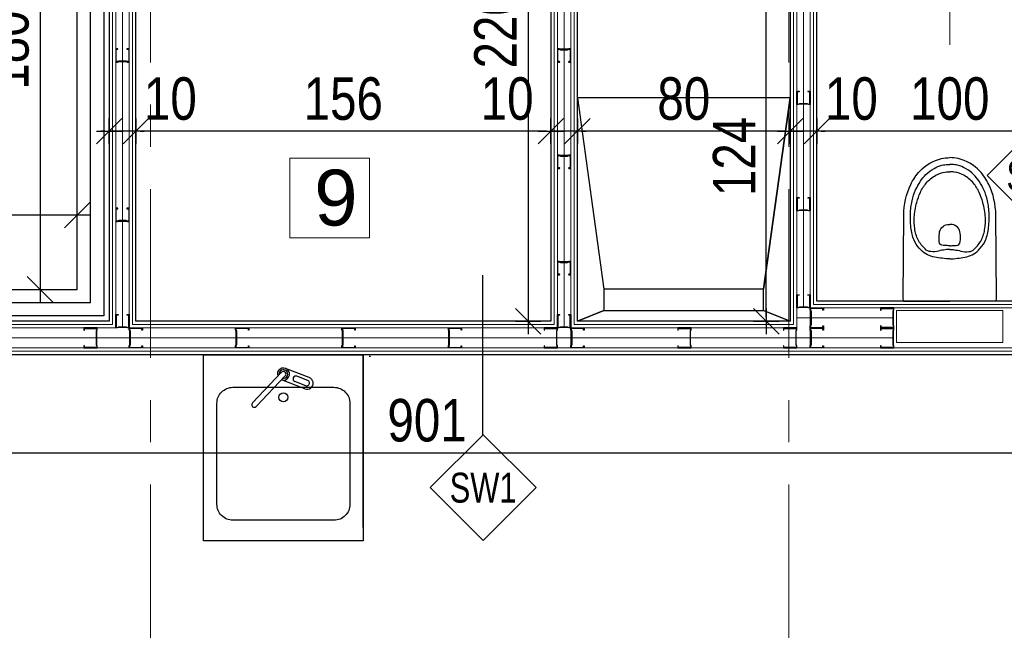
# Model space of a CAD drawing. Header units: centimetres. Extents: x 4120 to 19220, y -7417 to 180.
# Tile 19 of 223: x 9236 to 9606, y -4785 to -4555. Entities that reach past the tile are written whole.
import ezdxf
from ezdxf.enums import TextEntityAlignment as Align

# ---------------------------------------------------------------- set-up
doc = ezdxf.new("R2010")
doc.units = ezdxf.units.CM
doc.linetypes.add('DASHED', pattern=[19.05, 12.7, -6.35])
doc.linetypes.add('Linia siatki', pattern=[22.225, 12.7, -3.175, 3.175, -3.175])
for name, color, linetype in [('0 @ 1', 7, 'Continuous'), ('A_opisy', 7, 'Continuous'), ('A_Wymiary wewnętrzne', 8, 'Continuous'), ('A_Wyposażenie', 8, 'Continuous'), ('A_Ściany', 2, 'Continuous'), ('Komory', 8, 'Continuous'), ('Konstrukcja - scian dzialowych', 7, 'Continuous')]:
    doc.layers.add(name, color=color, linetype=linetype)
doc.layers.add('A_Drzwi', color=30, linetype='Continuous', lineweight=20)
doc.layers.add('A_Osie', color=8, linetype='Continuous', lineweight=9)
doc.styles.add('Arial', font='arial.ttf', dxfattribs={"height": 25})
doc.styles.add('JACEK_07', font='SIMPLEX.SHX', dxfattribs={"width": 0.7})
doc.styles.add('marcin', font='arial.ttf', dxfattribs={"width": 0.8, "height": 16})
doc.styles.add('PB-100', font='simplex.shx', dxfattribs={"width": 0.7, "height": 15})
doc.styles.add('style1', font='ARIALN.TTF', dxfattribs={"width": 0.9})
doc.linetypes.add('BATTING', pattern='A,0.0001,-0.1,[134,ltypeshp.shx,S=0.1,R=0,X=-0.1,Y=0],-0.2,[134,ltypeshp.shx,S=0.1,R=180,X=0.1,Y=0],-0.1', length=0.4001)
doc.dimstyles.new('WYM A PROJEKT', dxfattribs={"dimscale": 2, "dimtxt": 16, "dimasz": 0.8, "dimexe": 6, "dimexo": 30, "dimgap": 2, "dimtad": 1, "dimdec": 0, "dimzin": 9, "dimdsep": 46, "dimtxsty": 'marcin', "dimblk": 'WW', "dimcen": 0, "dimdle": 6, "dimse1": 1, "dimse2": 1, "dimclrt": 7, "dimadec": 0, "dimazin": 0, "dimtfac": 1, "dimtdec": 0, "dimtix": 1, "dimtmove": 2, "dimatfit": 3, "dimldrblk": 'WW', "dimfxl": 1, "dimtolj": 1, "dimtzin": 0, "dimarcsym": 0})

# ---------------------------------------------------------------- blocks, each defined once
blk = doc.blocks.new('Wyposażenie sanitarne blok')
at = {"layer": 'A_Wyposażenie'}
for p, q in [((379.5, -634.42), (389.5, -706.42)), ((459.5, -634.42), (379.5, -634.42)), ((459.5, -634.42), (449.5, -706.42)), ((449.5, -706.42), (459.5, -634.42)), ((449.5, -706.42), (389.5, -706.42)), ((389.5, -706.42), (389.5, -714.42)), ((449.5, -714.42), (449.5, -706.42)), ((379.5, -718.5), (389.5, -714.42)), ((389.5, -714.42), (379.5, -718.5)), ((389.5, -714.42), (449.5, -714.42)), ((459.5, -718.5), (449.5, -714.42)), ((449.5, -714.42), (459.5, -718.5))]:
    blk.add_line(p, q, dxfattribs=at)
at = {"layer": 'A_Wyposażenie', "color": 8}
for p, q in [((278.71, -739.67), (269.82, -736.23)), ((268.28, -737.69), (257.32, -749.23)), ((269.71, -739.05), (258.75, -750.59)), ((278.13, -740.77), (274.04, -739.19)), ((277.06, -743.94), (268.28, -740.55)), ((277.37, -742.73), (273.28, -741.15))]:
    blk.add_line(p, q, dxfattribs=at)
at = {"layer": 'A_Wyposażenie'}
for points in [[(502.04, -711), (501.96, -709.78), (502.2, -678.5, -0.109256), (504.82, -667.09, -0.076962), (508.25, -662.03, -0.147238), (516.37, -657.3, -0.064046), (519.5, -656.96)], [(536.96, -711), (537.04, -709.78), (536.8, -678.5, 0.109256), (534.18, -667.09, 0.076962), (530.75, -662.03, 0.147238), (522.63, -657.3, 0.064046), (519.5, -656.96)], [(519.5, -695.06, -0.030522), (513.84, -694.42, -0.15195), (508.71, -691.78, -0.08363), (506.38, -688.57, -0.085767), (504.98, -683.88, -0.036904), (504.72, -678.16, -0.046025), (505.33, -673.15, -0.053006), (506.67, -669.09, -0.038568), (508.44, -665.86, -0.052035), (510.54, -663.28, -0.066441), (513.57, -660.98, -0.072877), (516.56, -659.81, -0.039475), (518.65, -659.49, -0.022218), (519.5, -659.47)], [(519.5, -691.47, 0.087522), (517.8, -691.62, 0.025593), (515.3, -692.07, -0.120211), (512.36, -692.3, -0.186717), (510.21, -691.31, -0.086058), (507.63, -687.89, -0.079429), (506.3, -683.57, -0.051898), (506.12, -679.47, -0.04875), (507.1, -673.8, -0.043554), (508.43, -670.04, -0.06811), (510.64, -666.52, -0.092463), (514.21, -663.6, -0.088025), (517.82, -662.37, -0.041186), (519.5, -662.24)], [(519.5, -695.06, 0.030522), (525.16, -694.42, 0.15195), (530.29, -691.78, 0.08363), (532.62, -688.57, 0.085767), (534.02, -683.88, 0.036904), (534.28, -678.16, 0.046025), (533.67, -673.15, 0.053006), (532.33, -669.09, 0.038568), (530.56, -665.86, 0.052035), (528.46, -663.28, 0.066441), (525.43, -660.98, 0.072877), (522.44, -659.81, 0.039475), (520.35, -659.49, 0.022218), (519.5, -659.47)], [(519.5, -691.47, -0.087522), (521.2, -691.62, -0.025593), (523.7, -692.07, 0.120211), (526.64, -692.3, 0.186717), (528.79, -691.31, 0.086058), (531.37, -687.89, 0.079429), (532.7, -683.57, 0.051898), (532.88, -679.47, 0.04875), (531.9, -673.8, 0.043554), (530.57, -670.04, 0.06811), (528.36, -666.52, 0.092463), (524.79, -663.6, 0.088025), (521.18, -662.37, 0.041186), (519.5, -662.24)], [(519.5, -690.08, 0.000374), (517.61, -690.04, -0.009276), (517.13, -689.99, -0.404896), (515.54, -688.54, -0.053728), (515.6, -685.41, -0.350861), (518.59, -682.14, -0.024147), (519.5, -682.08)], [(519.5, -690.08, -0.000374), (521.39, -690.04, 0.009276), (521.87, -689.99, 0.404896), (523.46, -688.54, 0.053728), (523.4, -685.41, 0.350861), (520.41, -682.14, 0.024147), (519.5, -682.08)]]:
    blk.add_lwpolyline(points, format="xyb", dxfattribs=at)
for points in [[(502.04, -711), (519.5, -711)], [(536.96, -711), (519.5, -711)]]:
    blk.add_lwpolyline(points, dxfattribs=at)
at = {"layer": 'A_Wyposażenie', "lineweight": 0}
blk.add_lwpolyline([(499.5, -714.5), (539.5, -714.5), (539.5, -726.5), (499.5, -726.5), (499.5, -714.5)], dxfattribs=at)
at = {"layer": 'A_Wyposażenie', "color": 8}
blk.add_lwpolyline([(239, -731.08), (299, -731.08), (299, -801.08), (239, -801.08)], close=True, dxfattribs=at)
for points in [[(299, -796.08), (299, -731.08)], [(301.22, -731.59), (301.72, -731.59), (301.72, -731.59)]]:
    blk.add_lwpolyline(points, dxfattribs=at)
blk.add_lwpolyline([(250, -743.35), (288, -743.35, -0.414214), (294, -749.35), (294, -787.35, -0.414214), (288, -793.35), (250, -793.35, -0.414214), (244, -787.35), (244, -749.35, -0.414214)], format="xyb", close=True, dxfattribs=at)
blk.add_circle((269, -747.12), 1.69, dxfattribs=at)
for centre, radius, start, end in [((269, -738.37), 2.29, 251.9178, 201.0494), ((269, -738.37), 1.62, 263.7549, 189.2123), ((269, -738.37), 0.983, 316.4836, 136.4836), ((273.66, -740.17), 1.05, 68.8835, 248.8835), ((277.88, -741.8), 2.29, 248.8831, 68.8835), ((277.75, -741.75), 1.05, 248.8831, 68.8835), ((258.04, -749.91), 0.983, 136.4836, 316.4836)]:
    blk.add_arc(centre, radius, start, end, dxfattribs=at)
blk = doc.blocks.new('*U2001')
blk.add_lwpolyline([(86, 7), (86, 10), (84, 10), (84, 90), (86, 90), (86, 93), (88, 93), (88, 7)], close=True)
at = {"color": 7}
blk.add_lwpolyline([(45, 25), (45, -25)], dxfattribs=at)
for points in [[(-2, -5), (0, -5), (0, 5), (-2, 5), (-2, 7), (2, 7), (2, 5), (2, -7), (-2, -7), (-2, -5)], [(2, 5), (5, 5), (5, -5), (2, -5)], [(88, 5), (85, 5), (85, -5), (88, -5)], [(92, -5), (90, -5), (90, 5), (92, 5), (92, 7), (88, 7), (88, 5), (88, -7), (92, -7), (92, -5)]]:
    blk.add_lwpolyline(points)
at = {"linetype": 'DASHED'}
blk.add_arc((88, 7), 86, 90, 180, dxfattribs=at)
at = {"color": 7, "insert": (45, 0), "char_height": 10, "width": 10, "attachment_point": 5, "rotation": 90, "style": 'JACEK_07'}
blk.add_mtext('\\pxqc;80\\P200', dxfattribs=at)
blk = doc.blocks.new('PROFIL 7')
at = {"layer": 'Konstrukcja - scian dzialowych'}
for points in [[(0.37, 1.75), (0.37, 3.83), (0.17, 4.36), (0.17, 4.83), (4.83, 4.83), (4.83, 4.25), (4.88, 4.19), (4.95, 4.19), (5, 4.25), (5, 5), (0, 5), (0, 4.33), (0.2, 3.8), (0.2, 1.75)], [(0.2, 3.75), (0.2, 1.2), (0, 0.67), (0, 0), (5, 0), (5, 0.75), (5, 0.82), (4.95, 0.87), (4.88, 0.87), (4.83, 0.82), (4.83, 0.75), (4.83, 0.17), (0.17, 0.17), (0.17, 0.64), (0.37, 1.17), (0.37, 3.75)]]:
    blk.add_lwpolyline(points, dxfattribs=at)
blk = doc.blocks.new('em4_el-ozn_50i100')
at = {"color": 3}
blk.add_lwpolyline([(0, -73.2), (26.53, -46.67), (0, -20.14), (-26.53, -46.67)], close=True, dxfattribs=at)
at = {"linetype": 'Continuous', "lineweight": 0, "style": 'PB-100', "width": 0.7}
blk.add_attdef('SYMBOL', text='', height=15, rotation=0, dxfattribs=at).set_placement((0, -46.67), align=Align.MIDDLE_CENTER)
blk = doc.blocks.new('WW')
at = {"color": 80, "ltscale": 2}
blk.add_line((3, 3), (-3, -3), dxfattribs=at)
at = {"ltscale": 2}
for p, q in [((0, -3), (0, 3)), ((-3, 0), (3, 0))]:
    blk.add_line(p, q, dxfattribs=at)
blk = doc.blocks.new('*D2110')
at = {"layer": 'A_Wymiary wewnętrzne', "color": 0, "lineweight": -2}
blk.add_line((9633.98, -4597.23), (9537.18, -4597.23), dxfattribs=at)
at = {"layer": 'Defpoints', "color": 0}
for p in [(9535.58, -4597.23), (9535.58, -4661.23), (9635.58, -4661.23)]:
    blk.add_point(p, dxfattribs=at)
at = {"layer": 'A_Wymiary wewnętrzne', "color": 0, "lineweight": -2, "xscale": 1.6, "yscale": 1.6, "zscale": 1.6, "rotation": 180}
blk.add_blockref('WW', (9535.58, -4597.23), dxfattribs=at)
at = {"layer": 'A_Wymiary wewnętrzne', "color": 0, "lineweight": -2, "xscale": 1.6, "yscale": 1.6, "zscale": 1.6}
blk.add_blockref('WW', (9635.58, -4597.23), dxfattribs=at)
at = {"layer": 'A_Wymiary wewnętrzne', "color": 7, "insert": (9585.58, -4585.06), "char_height": 16, "attachment_point": 5, "style": 'marcin'}
blk.add_mtext('\\A1;100', dxfattribs=at)
blk = doc.blocks.new('*D2111')
at = {"layer": 'A_Wymiary wewnętrzne', "color": 0, "lineweight": -2}
blk.add_line((9523.98, -4597.23), (9447.18, -4597.23), dxfattribs=at)
at = {"layer": 'Defpoints', "color": 0}
for p in [(9445.58, -4558.73), (9445.58, -4597.23), (9525.58, -4668.73)]:
    blk.add_point(p, dxfattribs=at)
at = {"layer": 'A_Wymiary wewnętrzne', "color": 0, "lineweight": -2, "xscale": 1.6, "yscale": 1.6, "zscale": 1.6, "rotation": 180}
blk.add_blockref('WW', (9445.58, -4597.23), dxfattribs=at)
at = {"layer": 'A_Wymiary wewnętrzne', "color": 0, "lineweight": -2, "xscale": 1.6, "yscale": 1.6, "zscale": 1.6}
blk.add_blockref('WW', (9525.58, -4597.23), dxfattribs=at)
at = {"layer": 'A_Wymiary wewnętrzne', "color": 7, "insert": (9485.58, -4585.06), "char_height": 16, "attachment_point": 5, "style": 'marcin'}
blk.add_mtext('\\A1;80', dxfattribs=at)
blk = doc.blocks.new('*D2112')
at = {"layer": 'A_Wymiary wewnętrzne', "color": 0, "lineweight": -2}
for p, q in [((9433.98, -4597.23), (9432.38, -4597.23)), ((9445.58, -4597.23), (9435.58, -4597.23)), ((9447.18, -4597.23), (9448.78, -4597.23))]:
    blk.add_line(p, q, dxfattribs=at)
at = {"layer": 'Defpoints', "color": 0}
for p in [(9435.58, -4558.73), (9445.58, -4558.73), (9435.58, -4597.23)]:
    blk.add_point(p, dxfattribs=at)
at = {"layer": 'A_Wymiary wewnętrzne', "color": 0, "lineweight": -2, "xscale": 1.6, "yscale": 1.6, "zscale": 1.6}
blk.add_blockref('WW', (9435.58, -4597.23), dxfattribs=at)
at = {"layer": 'A_Wymiary wewnętrzne', "color": 0, "lineweight": -2, "xscale": 1.6, "yscale": 1.6, "zscale": 1.6, "rotation": 180}
blk.add_blockref('WW', (9445.58, -4597.23), dxfattribs=at)
at = {"layer": 'A_Wymiary wewnętrzne', "color": 7, "insert": (9419.18, -4585.06), "char_height": 16, "attachment_point": 5, "style": 'marcin'}
blk.add_mtext('\\A1;10', dxfattribs=at)
blk = doc.blocks.new('*D2113')
at = {"layer": 'A_Wymiary wewnętrzne', "color": 0, "lineweight": -2}
blk.add_line((9433.98, -4597.23), (9281.18, -4597.23), dxfattribs=at)
at = {"layer": 'Defpoints', "color": 0}
for p in [(9435.58, -4558.73), (9279.58, -4592.43), (9279.58, -4597.23)]:
    blk.add_point(p, dxfattribs=at)
at = {"layer": 'A_Wymiary wewnętrzne', "color": 0, "lineweight": -2, "xscale": 1.6, "yscale": 1.6, "zscale": 1.6, "rotation": 180}
blk.add_blockref('WW', (9279.58, -4597.23), dxfattribs=at)
at = {"layer": 'A_Wymiary wewnętrzne', "color": 0, "lineweight": -2, "xscale": 1.6, "yscale": 1.6, "zscale": 1.6}
blk.add_blockref('WW', (9435.58, -4597.23), dxfattribs=at)
at = {"layer": 'A_Wymiary wewnętrzne', "color": 7, "insert": (9357.58, -4585.06), "char_height": 16, "attachment_point": 5, "style": 'marcin'}
blk.add_mtext('\\A1;156', dxfattribs=at)
blk = doc.blocks.new('*D2114')
at = {"layer": 'A_Wymiary wewnętrzne', "color": 0, "lineweight": -2}
for p, q in [((9267.98, -4597.23), (9266.38, -4597.23)), ((9279.58, -4597.23), (9269.58, -4597.23)), ((9281.18, -4597.23), (9282.78, -4597.23))]:
    blk.add_line(p, q, dxfattribs=at)
at = {"layer": 'Defpoints', "color": 0}
for p in [(9269.58, -4438.73), (9279.58, -4592.43), (9269.58, -4597.23)]:
    blk.add_point(p, dxfattribs=at)
at = {"layer": 'A_Wymiary wewnętrzne', "color": 0, "lineweight": -2, "xscale": 1.6, "yscale": 1.6, "zscale": 1.6}
blk.add_blockref('WW', (9269.58, -4597.23), dxfattribs=at)
at = {"layer": 'A_Wymiary wewnętrzne', "color": 0, "lineweight": -2, "xscale": 1.6, "yscale": 1.6, "zscale": 1.6, "rotation": 180}
blk.add_blockref('WW', (9279.58, -4597.23), dxfattribs=at)
at = {"layer": 'A_Wymiary wewnętrzne', "color": 7, "insert": (9292.58, -4585.06), "char_height": 16, "attachment_point": 5, "style": 'marcin'}
blk.add_mtext('\\A1;10', dxfattribs=at)
blk = doc.blocks.new('*D2115')
at = {"layer": 'A_Wymiary wewnętrzne', "color": 0, "lineweight": -2}
for p, q in [((9523.98, -4597.23), (9522.38, -4597.23)), ((9535.58, -4597.23), (9525.58, -4597.23)), ((9537.18, -4597.23), (9538.78, -4597.23))]:
    blk.add_line(p, q, dxfattribs=at)
at = {"layer": 'Defpoints', "color": 0}
for p in [(9525.58, -4438.73), (9535.58, -4592.43), (9525.58, -4597.23)]:
    blk.add_point(p, dxfattribs=at)
at = {"layer": 'A_Wymiary wewnętrzne', "color": 0, "lineweight": -2, "xscale": 1.6, "yscale": 1.6, "zscale": 1.6}
blk.add_blockref('WW', (9525.58, -4597.23), dxfattribs=at)
at = {"layer": 'A_Wymiary wewnętrzne', "color": 0, "lineweight": -2, "xscale": 1.6, "yscale": 1.6, "zscale": 1.6, "rotation": 180}
blk.add_blockref('WW', (9535.58, -4597.23), dxfattribs=at)
at = {"layer": 'A_Wymiary wewnętrzne', "color": 7, "insert": (9548.58, -4585.06), "char_height": 16, "attachment_point": 5, "style": 'marcin'}
blk.add_mtext('\\A1;10', dxfattribs=at)
blk = doc.blocks.new('*D2126')
at = {"layer": 'A_Wymiary wewnętrzne', "color": 0, "lineweight": -2}
blk.add_line((9427.08, -4450.33), (9427.08, -4667.13), dxfattribs=at)
at = {"layer": 'Defpoints', "color": 0}
for p in [(9475.08, -4448.73), (9427.08, -4668.73), (9435.58, -4668.73)]:
    blk.add_point(p, dxfattribs=at)
at = {"layer": 'A_Wymiary wewnętrzne', "color": 0, "lineweight": -2, "xscale": 1.6, "yscale": 1.6, "zscale": 1.6}
for p, rotation in [((9427.08, -4448.73), 90), ((9427.08, -4668.73), 270)]:
    blk.add_blockref('WW', p, dxfattribs=dict(at, rotation=rotation))
at = {"layer": 'A_Wymiary wewnętrzne', "color": 7, "insert": (9414.91, -4558.73), "char_height": 16, "attachment_point": 5, "rotation": 90, "style": 'marcin'}
blk.add_mtext('\\A1;220', dxfattribs=at)
blk = doc.blocks.new('*D2127')
at = {"layer": 'A_Wymiary wewnętrzne', "color": 0, "lineweight": -2}
blk.add_line((9516.58, -4667.13), (9516.58, -4546.33), dxfattribs=at)
at = {"layer": 'Defpoints', "color": 0}
for p in [(9516.58, -4544.73), (9525.58, -4544.73), (9525.58, -4668.73)]:
    blk.add_point(p, dxfattribs=at)
at = {"layer": 'A_Wymiary wewnętrzne', "color": 0, "lineweight": -2, "xscale": 1.6, "yscale": 1.6, "zscale": 1.6}
for p, rotation in [((9516.58, -4544.73), 90), ((9516.58, -4668.73), 270)]:
    blk.add_blockref('WW', p, dxfattribs=dict(at, rotation=rotation))
at = {"layer": 'A_Wymiary wewnętrzne', "color": 7, "insert": (9504.54, -4606.73), "char_height": 16, "attachment_point": 5, "rotation": 90, "style": 'marcin'}
blk.add_mtext('\\A1;124', dxfattribs=at)
blk = doc.blocks.new('*D2142')
at = {"layer": 'A_Wymiary wewnętrzne', "color": 0, "lineweight": -2}
blk.add_line((9099.18, -4628.73), (9255.98, -4628.73), dxfattribs=at)
at = {"layer": 'Defpoints', "color": 0}
for p in [(9257.58, -4628.73), (9097.58, -4656.73), (9257.58, -4656.73)]:
    blk.add_point(p, dxfattribs=at)
at = {"layer": 'A_Wymiary wewnętrzne', "color": 0, "lineweight": -2, "xscale": 1.6, "yscale": 1.6, "zscale": 1.6, "rotation": 180}
blk.add_blockref('WW', (9097.58, -4628.73), dxfattribs=at)
at = {"layer": 'A_Wymiary wewnętrzne', "color": 0, "lineweight": -2, "xscale": 1.6, "yscale": 1.6, "zscale": 1.6}
blk.add_blockref('WW', (9257.58, -4628.73), dxfattribs=at)
at = {"layer": 'A_Wymiary wewnętrzne', "color": 7, "insert": (9177.58, -4616.56), "char_height": 16, "attachment_point": 5, "style": 'marcin'}
blk.add_mtext('\\A1;160', dxfattribs=at)
blk = doc.blocks.new('*D2143')
at = {"layer": 'A_Wymiary wewnętrzne', "color": 0, "lineweight": -2}
blk.add_line((9243.58, -4478.33), (9243.58, -4655.13), dxfattribs=at)
at = {"layer": 'Defpoints', "color": 0}
for p in [(9257.58, -4476.73), (9243.58, -4656.73), (9257.58, -4656.73)]:
    blk.add_point(p, dxfattribs=at)
at = {"layer": 'A_Wymiary wewnętrzne', "color": 0, "lineweight": -2, "xscale": 1.6, "yscale": 1.6, "zscale": 1.6}
for p, rotation in [((9243.58, -4476.73), 90), ((9243.58, -4656.73), 270)]:
    blk.add_blockref('WW', p, dxfattribs=dict(at, rotation=rotation))
at = {"layer": 'A_Wymiary wewnętrzne', "color": 7, "insert": (9231.41, -4566.73), "char_height": 16, "attachment_point": 5, "rotation": 90, "style": 'marcin'}
blk.add_mtext('\\A1;180', dxfattribs=at)
blk = doc.blocks.new('*D2147')
at = {"layer": 'A_Wymiary wewnętrzne', "color": 0, "lineweight": -2}
blk.add_line((8940.18, -4718.23), (9837.98, -4718.23), dxfattribs=at)
at = {"layer": 'Defpoints', "color": 0}
for p in [(8938.58, -4681.23), (9839.58, -4681.23), (9839.58, -4718.23)]:
    blk.add_point(p, dxfattribs=at)
at = {"layer": 'A_Wymiary wewnętrzne', "color": 0, "lineweight": -2, "xscale": 1.6, "yscale": 1.6, "zscale": 1.6, "rotation": 180}
blk.add_blockref('WW', (8938.58, -4718.23), dxfattribs=at)
at = {"layer": 'A_Wymiary wewnętrzne', "color": 0, "lineweight": -2, "xscale": 1.6, "yscale": 1.6, "zscale": 1.6}
blk.add_blockref('WW', (9839.58, -4718.23), dxfattribs=at)
at = {"layer": 'A_Wymiary wewnętrzne', "color": 7, "insert": (9389.08, -4706.06), "char_height": 16, "attachment_point": 5, "style": 'marcin'}
blk.add_mtext('\\A1;901', dxfattribs=at)

msp = doc.modelspace()

# ---------------------------------------------------------------- linework, layer by layer
at = {"color": 3}
msp.add_lwpolyline([(9410.07, -4711.41), (9410.06, -4651.41)], dxfattribs=at)
at = {"layer": 'A_opisy', "lineweight": 18}
msp.add_lwpolyline([(9337.43, -4607.37), (9367.43, -4607.37), (9367.43, -4637.37), (9337.43, -4637.37), (9337.43, -4607.37)], dxfattribs=at)
at = {"layer": 'A_Osie', "linetype": 'Linia siatki', "ltscale": 5}
for p, q in [((9285.08, -3730), (9285.08, -5750.66)), ((9525.08, -3730), (9525.08, -5750.66)), ((8554.73, -4678.73), (10254.82, -4678.73))]:
    msp.add_line(p, q, dxfattribs=at)
at = {"layer": 'A_Ściany', "color": 251, "linetype": 'Continuous', "lineweight": 20}
for points in [[(9467.58, -4344.23), (9467.58, -4441.23), (9386.83, -4441.23), (9386.83, -4446.23), (9438.08, -4446.23), (9438.08, -4671.23), (9277.08, -4671.23), (9277.08, -4446.23), (9284.33, -4446.23), (9284.33, -4441.23), (9272.08, -4441.23), (9272.08, -4671.23), (8941.08, -4671.23)], [(9466.33, -4345.48), (9466.33, -4439.98), (9386.83, -4439.98), (9386.83, -4447.48), (9436.83, -4447.48), (9436.83, -4669.98), (9278.33, -4669.98), (9278.33, -4447.48), (9284.33, -4447.48), (9284.33, -4439.98), (9270.83, -4439.98), (9270.83, -4669.98), (8939.83, -4669.98)], [(9638.08, -4663.73), (9533.08, -4663.73), (9533.08, -4542.23), (9539.33, -4542.23), (9539.33, -4537.23), (9528.08, -4537.23), (9528.08, -4671.23), (9443.08, -4671.23), (9443.08, -4446.23), (9472.58, -4446.23), (9472.58, -4361.23)], [(9636.83, -4662.48), (9534.33, -4662.48), (9534.33, -4543.48), (9539.33, -4543.48), (9539.33, -4535.98), (9526.83, -4535.98), (9526.83, -4669.98), (9444.33, -4669.98), (9444.33, -4447.48), (9473.83, -4447.48), (9473.83, -4362.48)], [(8939.83, -4679.98), (9838.33, -4679.98)], [(8941.08, -4678.73), (9837.08, -4678.73)]]:
    msp.add_lwpolyline(points, dxfattribs=at)
at = {"layer": 'A_Ściany'}
for points in [[(9465.08, -4346.73), (9465.08, -4438.73), (9385.58, -4438.73), (9385.58, -4448.73), (9435.58, -4448.73), (9435.58, -4668.73), (9279.58, -4668.73), (9279.58, -4448.73), (9285.58, -4448.73), (9285.58, -4438.73), (9269.58, -4438.73), (9269.58, -4668.73), (8938.58, -4668.73)], [(9635.58, -4661.23), (9535.58, -4661.23), (9535.58, -4544.73), (9540.58, -4544.73), (9540.58, -4534.73), (9525.58, -4534.73), (9525.58, -4668.73), (9445.58, -4668.73), (9445.58, -4448.73), (9475.08, -4448.73), (9475.08, -4363.73)], [(8938.58, -4681.23), (9839.58, -4681.23)]]:
    msp.add_lwpolyline(points, dxfattribs=at)
at = {"layer": 'A_Ściany', "color": 251, "linetype": 'BATTING', "lineweight": 20, "ltscale": 6}
for points in [[(9284.33, -4443.73), (9274.58, -4443.73), (9274.58, -4671.23)], [(9440.58, -4671.23), (9440.58, -4446.23)], [(9539.33, -4539.73), (9530.58, -4539.73), (9530.58, -4663.73)]]:
    msp.add_lwpolyline(points, dxfattribs=at)
at = {"layer": 'A_Ściany', "color": 251, "linetype": 'BATTING', "lineweight": 20, "ltscale": 9}
for points in [[(9528.08, -4667.48), (9564.21, -4667.48)], [(9564.38, -4674.98), (8941.08, -4674.98)]]:
    msp.add_lwpolyline(points, dxfattribs=at)
at = {"layer": 'Komory'}
msp.add_lwpolyline([(9212.58, -4476.73), (9212.58, -4466.73), (9267.58, -4466.73), (9267.58, -4666.73), (9087.58, -4666.73), (9087.58, -4466.73), (9142.58, -4466.73), (9142.58, -4476.73), (9097.58, -4476.73), (9097.58, -4656.73), (9257.58, -4656.73), (9257.58, -4476.73)], close=True, dxfattribs=at)
at = {"layer": 'Komory', "color": 8, "linetype": 'BATTING', "ltscale": 12}
msp.add_lwpolyline([(9142.58, -4471.73), (9092.58, -4471.73), (9092.58, -4661.73), (9262.58, -4661.73), (9262.58, -4471.73), (9212.58, -4471.73)], dxfattribs=at)
at = {"layer": 'Konstrukcja - scian dzialowych'}
for points in [[(9533.28, -4664.93), (9533.08, -4664.4), (9533.08, -4663.73), (9538.08, -4663.73), (9538.08, -4664.48), (9538.08, -4664.55), (9538.03, -4664.6), (9537.96, -4664.6), (9537.91, -4664.55), (9537.91, -4664.48), (9537.91, -4663.9), (9533.24, -4663.9), (9533.24, -4664.37), (9533.44, -4664.9), (9533.44, -4670.06), (9533.24, -4670.59), (9533.24, -4671.06), (9537.91, -4671.06), (9537.91, -4670.48), (9537.95, -4670.42), (9538.03, -4670.42), (9538.08, -4670.48), (9538.08, -4671.23), (9533.08, -4671.23), (9533.08, -4670.56), (9533.28, -4670.03)], [(9564.38, -4664.93), (9564.58, -4664.4), (9564.58, -4663.73), (9559.58, -4663.73), (9559.58, -4664.48), (9559.57, -4664.55), (9559.62, -4664.6), (9559.69, -4664.6), (9559.74, -4664.55), (9559.74, -4664.48), (9559.74, -4663.9), (9564.41, -4663.9), (9564.41, -4664.37), (9564.21, -4664.9), (9564.21, -4670.06), (9564.41, -4670.59), (9564.41, -4671.06), (9559.74, -4671.06), (9559.74, -4670.48), (9559.7, -4670.42), (9559.62, -4670.42), (9559.58, -4670.48), (9559.58, -4671.23), (9564.58, -4671.23), (9564.58, -4670.56), (9564.38, -4670.03)], [(9264.88, -4672.43), (9265.08, -4671.9), (9265.08, -4671.23), (9260.08, -4671.23), (9260.08, -4671.98), (9260.07, -4672.05), (9260.12, -4672.1), (9260.19, -4672.1), (9260.24, -4672.05), (9260.24, -4671.98), (9260.24, -4671.4), (9264.91, -4671.4), (9264.91, -4671.87), (9264.71, -4672.4), (9264.71, -4677.56), (9264.91, -4678.09), (9264.91, -4678.56), (9260.24, -4678.56), (9260.24, -4677.98), (9260.2, -4677.92), (9260.12, -4677.92), (9260.08, -4677.98), (9260.08, -4678.73), (9265.08, -4678.73), (9265.08, -4678.06), (9264.88, -4677.53)], [(9277.28, -4672.43), (9277.08, -4671.9), (9277.08, -4671.23), (9282.08, -4671.23), (9282.08, -4671.98), (9282.08, -4672.05), (9282.03, -4672.1), (9281.96, -4672.1), (9281.91, -4672.05), (9281.91, -4671.98), (9281.91, -4671.4), (9277.24, -4671.4), (9277.24, -4671.87), (9277.44, -4672.4), (9277.44, -4677.56), (9277.24, -4678.09), (9277.24, -4678.56), (9281.91, -4678.56), (9281.91, -4677.98), (9281.95, -4677.92), (9282.03, -4677.92), (9282.08, -4677.98), (9282.08, -4678.73), (9277.08, -4678.73), (9277.08, -4678.06), (9277.28, -4677.53)], [(9317.28, -4672.43), (9317.08, -4671.9), (9317.08, -4671.23), (9322.08, -4671.23), (9322.08, -4671.98), (9322.08, -4672.05), (9322.03, -4672.1), (9321.96, -4672.1), (9321.91, -4672.05), (9321.91, -4671.98), (9321.91, -4671.4), (9317.24, -4671.4), (9317.24, -4671.87), (9317.44, -4672.4), (9317.44, -4677.56), (9317.24, -4678.09), (9317.24, -4678.56), (9321.91, -4678.56), (9321.91, -4677.98), (9321.95, -4677.92), (9322.03, -4677.92), (9322.08, -4677.98), (9322.08, -4678.73), (9317.08, -4678.73), (9317.08, -4678.06), (9317.28, -4677.53)], [(9357.28, -4672.43), (9357.08, -4671.9), (9357.08, -4671.23), (9362.08, -4671.23), (9362.08, -4671.98), (9362.08, -4672.05), (9362.03, -4672.1), (9361.96, -4672.1), (9361.91, -4672.05), (9361.91, -4671.98), (9361.91, -4671.4), (9357.24, -4671.4), (9357.24, -4671.87), (9357.44, -4672.4), (9357.44, -4677.56), (9357.24, -4678.09), (9357.24, -4678.56), (9361.91, -4678.56), (9361.91, -4677.98), (9361.95, -4677.92), (9362.03, -4677.92), (9362.08, -4677.98), (9362.08, -4678.73), (9357.08, -4678.73), (9357.08, -4678.06), (9357.28, -4677.53)], [(9397.28, -4672.43), (9397.08, -4671.9), (9397.08, -4671.23), (9402.08, -4671.23), (9402.08, -4671.98), (9402.08, -4672.05), (9402.03, -4672.1), (9401.96, -4672.1), (9401.91, -4672.05), (9401.91, -4671.98), (9401.91, -4671.4), (9397.24, -4671.4), (9397.24, -4671.87), (9397.44, -4672.4), (9397.44, -4677.56), (9397.24, -4678.09), (9397.24, -4678.56), (9401.91, -4678.56), (9401.91, -4677.98), (9401.95, -4677.92), (9402.03, -4677.92), (9402.08, -4677.98), (9402.08, -4678.73), (9397.08, -4678.73), (9397.08, -4678.06), (9397.28, -4677.53)], [(9437.88, -4672.43), (9438.08, -4671.9), (9438.08, -4671.23), (9433.08, -4671.23), (9433.08, -4671.98), (9433.07, -4672.05), (9433.12, -4672.1), (9433.19, -4672.1), (9433.24, -4672.05), (9433.24, -4671.98), (9433.24, -4671.4), (9437.91, -4671.4), (9437.91, -4671.87), (9437.71, -4672.4), (9437.71, -4677.56), (9437.91, -4678.09), (9437.91, -4678.56), (9433.24, -4678.56), (9433.24, -4677.98), (9433.2, -4677.92), (9433.12, -4677.92), (9433.08, -4677.98), (9433.08, -4678.73), (9438.08, -4678.73), (9438.08, -4678.06), (9437.88, -4677.53)], [(9443.28, -4672.43), (9443.08, -4671.9), (9443.08, -4671.23), (9448.08, -4671.23), (9448.08, -4671.98), (9448.08, -4672.05), (9448.03, -4672.1), (9447.96, -4672.1), (9447.91, -4672.05), (9447.91, -4671.98), (9447.91, -4671.4), (9443.24, -4671.4), (9443.24, -4671.87), (9443.44, -4672.4), (9443.44, -4677.56), (9443.24, -4678.09), (9443.24, -4678.56), (9447.91, -4678.56), (9447.91, -4677.98), (9447.95, -4677.92), (9448.03, -4677.92), (9448.08, -4677.98), (9448.08, -4678.73), (9443.08, -4678.73), (9443.08, -4678.06), (9443.28, -4677.53)], [(9488.12, -4672.43), (9488.32, -4671.9), (9488.32, -4671.23), (9483.32, -4671.23), (9483.32, -4671.98), (9483.31, -4672.05), (9483.36, -4672.1), (9483.43, -4672.1), (9483.48, -4672.05), (9483.48, -4671.98), (9483.48, -4671.4), (9488.15, -4671.4), (9488.15, -4671.87), (9487.95, -4672.4), (9487.95, -4677.56), (9488.15, -4678.09), (9488.15, -4678.56), (9483.48, -4678.56), (9483.48, -4677.98), (9483.44, -4677.92), (9483.36, -4677.92), (9483.32, -4677.98), (9483.32, -4678.73), (9488.32, -4678.73), (9488.32, -4678.06), (9488.12, -4677.53)], [(9527.88, -4672.43), (9528.08, -4671.9), (9528.08, -4671.23), (9523.08, -4671.23), (9523.08, -4671.98), (9523.07, -4672.05), (9523.12, -4672.1), (9523.19, -4672.1), (9523.24, -4672.05), (9523.24, -4671.98), (9523.24, -4671.4), (9527.91, -4671.4), (9527.91, -4671.87), (9527.71, -4672.4), (9527.71, -4677.56), (9527.91, -4678.09), (9527.91, -4678.56), (9523.24, -4678.56), (9523.24, -4677.98), (9523.2, -4677.92), (9523.12, -4677.92), (9523.08, -4677.98), (9523.08, -4678.73), (9528.08, -4678.73), (9528.08, -4678.06), (9527.88, -4677.53)], [(9533.28, -4672.43), (9533.08, -4671.9), (9533.08, -4671.23), (9538.08, -4671.23), (9538.08, -4671.98), (9538.08, -4672.05), (9538.03, -4672.1), (9537.96, -4672.1), (9537.91, -4672.05), (9537.91, -4671.98), (9537.91, -4671.4), (9533.24, -4671.4), (9533.24, -4671.87), (9533.44, -4672.4), (9533.44, -4677.56), (9533.24, -4678.09), (9533.24, -4678.56), (9537.91, -4678.56), (9537.91, -4677.98), (9537.95, -4677.92), (9538.03, -4677.92), (9538.08, -4677.98), (9538.08, -4678.73), (9533.08, -4678.73), (9533.08, -4678.06), (9533.28, -4677.53)], [(9564.38, -4672.43), (9564.58, -4671.9), (9564.58, -4671.23), (9559.58, -4671.23), (9559.58, -4671.98), (9559.57, -4672.05), (9559.62, -4672.1), (9559.69, -4672.1), (9559.74, -4672.05), (9559.74, -4671.98), (9559.74, -4671.4), (9564.41, -4671.4), (9564.41, -4671.87), (9564.21, -4672.4), (9564.21, -4677.56), (9564.41, -4678.09), (9564.41, -4678.56), (9559.74, -4678.56), (9559.74, -4677.98), (9559.7, -4677.92), (9559.62, -4677.92), (9559.58, -4677.98), (9559.58, -4678.73), (9564.58, -4678.73), (9564.58, -4678.06), (9564.38, -4677.53)]]:
    msp.add_lwpolyline(points, close=True, dxfattribs=at)

# ---------------------------------------------------------------- block references
msp.add_blockref('Wyposażenie sanitarne blok', (9066.08, -3950.23))
at = {"color": 6}
ref = msp.add_blockref('em4_el-ozn_50i100', (9619.49, -4578.9), dxfattribs=dict(at, xscale=-0.75, yscale=0.75, zscale=0.75, rotation=0.003234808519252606))
ref.add_attrib('SYMBOL', 'SW3', dxfattribs={"layer": '0 @ 1', "linetype": 'Continuous', "lineweight": 0, "height": 11.25, "rotation": 0.0032, "style": 'style1', "width": 0.9}).set_placement((9619.49, -4613.91), align=Align.MIDDLE)
at = {"color": 3}
ref = msp.add_blockref('em4_el-ozn_50i100', (9410.15, -4696.31), dxfattribs=dict(at, xscale=-0.75, yscale=0.75, zscale=0.75, rotation=0.003234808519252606))
ref.add_attrib('SYMBOL', 'SW1', dxfattribs={"layer": '0 @ 1', "linetype": 'Continuous', "lineweight": 0, "height": 11.25, "rotation": 0.0032, "style": 'style1', "width": 0.9}).set_placement((9410.16, -4731.31), align=Align.MIDDLE)
at = {"layer": 'A_Drzwi'}
msp.add_blockref('*U2001', (9540.58, -4539.73), dxfattribs=at)
at = {"layer": 'Konstrukcja - scian dzialowych'}
for p, rotation in [((9277.08, -4571.23), 89.99999999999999), ((9438.08, -4566.23), 269.9999999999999), ((9438.08, -4606.23), 269.9999999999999), ((9277.08, -4631.23), 89.99999999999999), ((9438.08, -4646.23), 269.9999999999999)]:
    msp.add_blockref('PROFIL 7', p, dxfattribs=dict(at, rotation=rotation))
at = {"layer": 'Konstrukcja - scian dzialowych', "xscale": -1, "rotation": 270.0000616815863}
for p in [(9528.08, -4587.23), (9528.08, -4627.23), (9528.08, -4663.73), (9272.08, -4671.23), (9438.08, -4671.23)]:
    msp.add_blockref('PROFIL 7', p, dxfattribs=at)

# ---------------------------------------------------------------- texts
at = {"layer": 'A_opisy', "lineweight": 18, "insert": (9346.65, -4611.71), "char_height": 21, "width": 593.4214, "attachment_point": 1, "style": 'Arial'}
msp.add_mtext('9', dxfattribs=at)

# ---------------------------------------------------------------- dimensions: what is measured, and where the dimension line sits
at = {"layer": 'A_Wymiary wewnętrzne'}
for base, p1, p2, picture, middle in [((9269.58, -4597.23), (9279.58, -4592.43), (9269.58, -4438.73), '*D2114', (9292.58, -4585.06)), ((9525.58, -4597.23), (9535.58, -4592.43), (9525.58, -4438.73), '*D2115', (9548.58, -4585.06)), ((9435.58, -4597.23), (9445.58, -4558.73), (9435.58, -4558.73), '*D2112', (9419.18, -4585.06))]:
    dim = msp.add_linear_dim(base=base, p1=p1, p2=p2, angle=180, dimstyle='WYM A PROJEKT', override={"dimdsep": 44}, dxfattribs=at)
    dim.commit()
    dim.dimension.update_dxf_attribs({"geometry": picture, "text_midpoint": middle, "dimtype": 160})
for base, p1, p2, angle, picture, middle in [((9427.08, -4668.73), (9475.08, -4448.73), (9435.58, -4668.73), 270, '*D2126', (9414.91, -4558.73)), ((9243.58, -4656.73), (9257.58, -4476.73), (9257.58, -4656.73), 90, '*D2143', (9231.41, -4566.73)), ((9279.58, -4597.23), (9435.58, -4558.73), (9279.58, -4592.43), 180, '*D2113', (9357.58, -4585.06)), ((9445.58, -4597.23), (9525.58, -4668.73), (9445.58, -4558.73), 180, '*D2111', (9485.58, -4585.06))]:
    dim = msp.add_linear_dim(base=base, p1=p1, p2=p2, angle=angle, dimstyle='WYM A PROJEKT', override={"dimdsep": 44}, dxfattribs=at)
    dim.commit()
    dim.dimension.update_dxf_attribs({"geometry": picture, "text_midpoint": middle})
for p1, p2, distance, picture, middle in [((9525.58, -4668.73), (9525.58, -4544.73), 9, '*D2127', (9504.54, -4606.73)), ((9635.58, -4661.23), (9535.58, -4661.23), -64, '*D2110', (9585.58, -4585.06))]:
    dim = msp.add_aligned_dim(p1=p1, p2=p2, distance=distance, dimstyle='WYM A PROJEKT', override={"dimdsep": 44}, dxfattribs=at)
    dim.commit()
    dim.dimension.update_dxf_attribs({"geometry": picture, "text_midpoint": middle})
for base, p1, p2, picture, middle in [((9257.58, -4628.73), (9097.58, -4656.73), (9257.58, -4656.73), '*D2142', (9177.58, -4616.56)), ((9839.58, -4718.23), (8938.58, -4681.23), (9839.58, -4681.23), '*D2147', (9389.08, -4706.06))]:
    dim = msp.add_linear_dim(base=base, p1=p1, p2=p2, dimstyle='WYM A PROJEKT', override={"dimdsep": 44}, dxfattribs=at)
    dim.commit()
    dim.dimension.update_dxf_attribs({"geometry": picture, "text_midpoint": middle})

doc.saveas('drawing.dxf')
